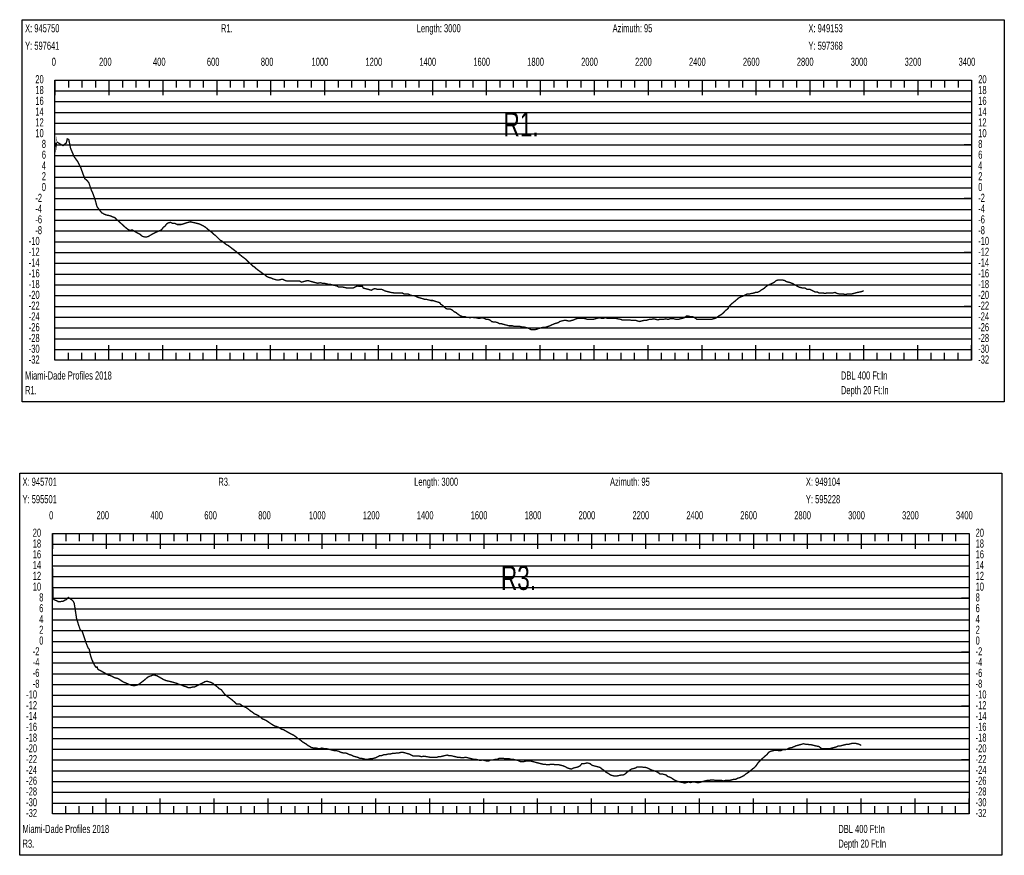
# Model space of a CAD drawing. Header units: inches. Extents: x 471865 to 538526, y 1054316 to 1102451.
# Tile 50 of 114: x 471872 to 475524, y 1099351 to 1102451. Entities that reach past the tile are written whole.
import ezdxf

# ---------------------------------------------------------------- set-up
doc = ezdxf.new("R2010")
doc.units = ezdxf.units.IN
doc.header["$MEASUREMENT"] = 0
for name, color, linetype in [('LABELS', 7, 'Continuous'), ('X_Gr1', 7, 'Continuous'), ('XSECTION', 7, 'Continuous')]:
    doc.layers.add(name, color=color, linetype=linetype)
doc.styles.get("Standard").update_dxf_attribs({"font": 'arial.ttf'})

msp = doc.modelspace()

# ---------------------------------------------------------------- linework, layer by layer
at = {"layer": 'X_Gr1', "color": 6, "linetype": 'Continuous', "lineweight": 18, "true_color": 0xff00ff, "transparency": 33554687, "const_width": 5}
for points in [[(472006.4, 1101995.3), (472006.4, 1101995.3), (472006.7, 1101986.7), (472008.2, 1101998.4), (472022.4, 1101989.9), (472032.2, 1101984), (472044.4, 1101994.4), (472048.2, 1102009.1), (472053.6, 1102007.1), (472060.3, 1101974.2), (472073.8, 1101942.5), (472086.5, 1101925.4), (472097.8, 1101903.1), (472106.9, 1101877.6), (472113.2, 1101861.3), (472120.5, 1101856), (472128.3, 1101846), (472137.1, 1101819.6), (472140.4, 1101813.1), (472144.2, 1101803.7), (472151.4, 1101783.5), (472158.5, 1101757.3), (472166, 1101747.3), (472175.2, 1101735.6), (472184, 1101730.4), (472192.7, 1101726.7), (472201.5, 1101725), (472208.8, 1101723.3), (472214.7, 1101720.3), (472223.5, 1101717.4), (472234.2, 1101707.7), (472238.4, 1101703.8), (472244.7, 1101698.1), (472251.1, 1101692.3), (472257.4, 1101686.5), (472265.1, 1101679.5), (472273, 1101673.5), (472281, 1101669.5), (472288.4, 1101671.5), (472295.2, 1101667.5), (472302.2, 1101663.5), (472309.5, 1101659.5), (472317.7, 1101655.5), (472326.6, 1101647.5), (472334.9, 1101645.5), (472342.9, 1101645.5), (472349.7, 1101647.5), (472356.1, 1101651.5), (472362.9, 1101655.5), (472370.2, 1101659.5), (472378.9, 1101663.5), (472388.2, 1101667.5), (472397.3, 1101671.5), (472404.9, 1101681.5), (472410.7, 1101685.5), (472416.5, 1101693.5), (472423.1, 1101697.5), (472430.8, 1101699.5), (472439.3, 1101695.5), (472447.6, 1101695.5), (472456.2, 1101691.5), (472464.1, 1101691.5), (472471.2, 1101691.5), (472477.6, 1101693.5), (472483.6, 1101695.5), (472489.8, 1101697.5), (472496.5, 1101699.5), (472504.4, 1101701.5), (472513.1, 1101699.5), (472521.6, 1101697.5), (472530, 1101695.5), (472538, 1101693.5), (472546, 1101689.5), (472553.8, 1101685.5), (472560.5, 1101681.5), (472567.3, 1101675.5), (472574.7, 1101669.5), (472582.7, 1101663.5), (472591.2, 1101655.5), (472599.2, 1101649.5), (472607.2, 1101641.5), (472614.9, 1101633.5), (472622.3, 1101629.5), (472629.9, 1101623.5), (472637.4, 1101617.5), (472645.1, 1101613.5), (472652.6, 1101607.5), (472660.5, 1101601.5), (472668.6, 1101595.5), (472676, 1101589.5), (472683.2, 1101583.5), (472690.6, 1101577.5), (472698.3, 1101571.5), (472706.3, 1101565.5), (472713.6, 1101559.5), (472721.1, 1101551.5), (472728.7, 1101545.5), (472736, 1101537.5), (472742.7, 1101533.5), (472749.1, 1101527.5), (472756.8, 1101521.5), (472765.2, 1101515.5), (472773.3, 1101509.5), (472780.3, 1101505.5), (472786.5, 1101499.5), (472793.9, 1101495.5), (472802.5, 1101493.5), (472811.3, 1101489.5), (472819.1, 1101487.5), (472825.9, 1101485.5), (472833.1, 1101485.5), (472840.5, 1101487.5), (472848.5, 1101487.5), (472856.8, 1101483.5), (472864.4, 1101481.5), (472871.4, 1101481.5), (472878.2, 1101481.5), (472885.7, 1101481.5), (472894.2, 1101481.5), (472902.2, 1101481.5), (472910, 1101481.5), (472917, 1101477.5), (472923.9, 1101479.5), (472931.5, 1101481.5), (472939.5, 1101483.5), (472947.5, 1101481.5), (472954.7, 1101479.5), (472961.8, 1101477.5), (472969.7, 1101475.5), (472977.7, 1101473.5), (472986, 1101475.5), (472994.1, 1101473.5), (473001.7, 1101473.5), (473009.2, 1101471.5), (473016.4, 1101469.5), (473023.8, 1101469.5), (473031.4, 1101467.5), (473039.5, 1101465.5), (473047.6, 1101463.5), (473054.4, 1101459.5), (473061.2, 1101459.5), (473068.9, 1101459.5), (473077.9, 1101457.5), (473086.9, 1101455.5), (473094.2, 1101455.5), (473100.9, 1101455.5), (473108, 1101455.5), (473116, 1101459.5), (473124.5, 1101463.5), (473132.4, 1101461.5), (473142.9, 1101461.5), (473146.3, 1101455.5), (473153.6, 1101453.5), (473161.7, 1101451.5), (473169.2, 1101449.5), (473176.1, 1101447.5), (473182.3, 1101451.5), (473189, 1101453.5), (473196.8, 1101451.5), (473204.3, 1101451.5), (473211.5, 1101451.5), (473218.1, 1101449.5), (473224.8, 1101445.5), (473232.4, 1101443.5), (473240.3, 1101441.5), (473248.1, 1101439.5), (473260.7, 1101437.5), (473268.6, 1101437.5), (473277, 1101437.5), (473284.7, 1101437.5), (473290.9, 1101437.5), (473297.3, 1101433.5), (473305, 1101433.5), (473313, 1101433.5), (473321, 1101429.5), (473327.6, 1101427.5), (473333.6, 1101427.5), (473340.1, 1101425.5), (473347.2, 1101421.5), (473354.8, 1101419.5), (473361.9, 1101417.5), (473368.2, 1101415.5), (473374.3, 1101413.5), (473381.2, 1101413.5), (473389.2, 1101411.5), (473396.9, 1101409.5), (473403.6, 1101409.5), (473409.6, 1101407.5), (473416.4, 1101405.5), (473429.4, 1101401.5), (473433.4, 1101395.5), (473440.2, 1101391.5), (473446.2, 1101385.5), (473452.5, 1101379.5), (473460.3, 1101377.5), (473469, 1101377.5), (473476.8, 1101373.5), (473483.3, 1101367.5), (473488.9, 1101365.5), (473496.1, 1101359.5), (473505, 1101353.5), (473514.1, 1101349.5), (473524.3, 1101349.5), (473527.3, 1101347.5), (473534, 1101347.5), (473542, 1101345.5), (473550.2, 1101347.5), (473557.9, 1101345.5), (473564.9, 1101345.5), (473571.6, 1101343.5), (473578.4, 1101343.5), (473586, 1101345.5), (473594.4, 1101343.5), (473602.1, 1101339.5), (473608.7, 1101339.5), (473615, 1101337.5), (473622.1, 1101331.5), (473629.7, 1101329.5), (473636.9, 1101329.5), (473644.2, 1101327.5), (473651.4, 1101323.5), (473658.1, 1101323.5), (473664.6, 1101321.5), (473671.7, 1101319.5), (473679.4, 1101317.5), (473686.5, 1101315.5), (473692.7, 1101315.5), (473699.1, 1101315.5), (473706.3, 1101313.5), (473714, 1101313.5), (473720.8, 1101313.5), (473726.9, 1101313.5), (473733.5, 1101311.5), (473740.8, 1101311.5), (473748.8, 1101309.5), (473755.5, 1101307.5), (473761.2, 1101305.5), (473768, 1101301.5), (473776, 1101301.5), (473784.1, 1101301.5), (473790.7, 1101303.5), (473796.3, 1101305.5), (473803.3, 1101307.5), (473811.4, 1101309.5), (473819.5, 1101309.5), (473826, 1101311.5), (473831.6, 1101313.5), (473838.3, 1101315.5), (473846.4, 1101319.5), (473855.2, 1101323.5), (473863.1, 1101325.5), (473869.3, 1101327.5), (473875, 1101331.5), (473881.8, 1101333.5), (473890.4, 1101335.5), (473899.3, 1101335.5), (473906.9, 1101333.5), (473913.2, 1101333.5), (473919.4, 1101335.5), (473926.9, 1101337.5), (473935.1, 1101341.5), (473942.9, 1101343.5), (473950.3, 1101343.5), (473957.1, 1101343.5), (473964, 1101343.5), (473970.9, 1101341.5), (473978, 1101339.5), (473985.4, 1101339.5), (473995.6, 1101339.5), (473999, 1101339.5), (474006, 1101341.5), (474013.7, 1101343.5), (474021.9, 1101345.5), (474029.8, 1101343.5), (474037.3, 1101343.5), (474043.8, 1101345.5), (474050.7, 1101343.5), (474059.2, 1101343.5), (474067.9, 1101343.5), (474075.8, 1101343.5), (474082.8, 1101343.5), (474089.7, 1101341.5), (474100.9, 1101339.5), (474105, 1101337.5), (474113.1, 1101337.5), (474120.5, 1101337.5), (474127, 1101337.5), (474134.1, 1101337.5), (474141.9, 1101335.5), (474149.7, 1101335.5), (474157, 1101335.5), (474163.9, 1101333.5), (474170.9, 1101331.5), (474178.2, 1101333.5), (474186.3, 1101335.5), (474194.1, 1101335.5), (474201, 1101337.5), (474207.5, 1101339.5), (474214.6, 1101339.5), (474222.9, 1101341.5), (474231.4, 1101339.5), (474238.8, 1101337.5), (474245.2, 1101339.5), (474251.7, 1101339.5), (474259.6, 1101339.5), (474268.2, 1101341.5), (474276.4, 1101339.5), (474283.6, 1101341.5), (474294.2, 1101341.5), (474298.2, 1101341.5), (474306.4, 1101339.5), (474314.6, 1101339.5), (474322.3, 1101341.5), (474329.4, 1101343.5), (474336.8, 1101345.5), (474344.5, 1101351.5), (474352.4, 1101351.5), (474360.3, 1101349.5), (474367.8, 1101349.5), (474375.5, 1101345.5), (474383.4, 1101339.5), (474391.5, 1101339.5), (474399.1, 1101339.5), (474406.3, 1101339.5), (474413.8, 1101339.5), (474421.7, 1101339.5), (474429.9, 1101339.5), (474437.5, 1101339.5), (474444.2, 1101341.5), (474451.2, 1101343.5), (474458.8, 1101347.5), (474466.6, 1101353.5), (474474.3, 1101357.5), (474481.7, 1101363.5), (474488.6, 1101371.5), (474499, 1101379.5), (474502.8, 1101387.5), (474510.3, 1101395.5), (474517.7, 1101401.5), (474525.1, 1101407.5), (474532.1, 1101413.5), (474539.2, 1101419.5), (474546.7, 1101423.5), (474554.2, 1101425.5), (474561.8, 1101429.5), (474569.3, 1101433.5), (474577.4, 1101433.5), (474585.6, 1101435.5), (474596.1, 1101437.5), (474599.7, 1101439.5), (474607.5, 1101439.5), (474615.9, 1101443.5), (474624, 1101449.5), (474631.2, 1101453.5), (474638.2, 1101459.5), (474645.8, 1101465.5), (474654.6, 1101469.5), (474663.5, 1101473.5), (474670.9, 1101477.5), (474677.5, 1101483.5), (474684.7, 1101485.5), (474697.4, 1101485.5), (474701.5, 1101485.5), (474708.7, 1101483.5), (474715.6, 1101479.5), (474722.8, 1101477.5), (474731.2, 1101475.5), (474739.7, 1101471.5), (474747.3, 1101467.5), (474754.2, 1101463.5), (474761.1, 1101459.5), (474768.7, 1101457.5), (474776.6, 1101455.5), (474784.2, 1101455.5), (474791.6, 1101451.5), (474801.6, 1101451.5), (474805.1, 1101449.5), (474812.9, 1101445.5), (474821.3, 1101441.5), (474829.4, 1101441.5), (474836.4, 1101437.5), (474843.2, 1101437.5), (474850.7, 1101437.5), (474858.6, 1101435.5), (474866.4, 1101437.5), (474873.4, 1101437.5), (474880.3, 1101437.5), (474887.9, 1101437.5), (474895.9, 1101439.5), (474904.2, 1101435.5), (474911.9, 1101433.5), (474919.1, 1101433.5), (474926.3, 1101433.5), (474933.7, 1101431.5), (474941.6, 1101433.5), (474949.3, 1101433.5), (474956.8, 1101433.5), (474964.3, 1101435.5), (474971.7, 1101437.5), (474979, 1101439.5), (474989.7, 1101441.5), (474997.7, 1101443.5), (475001.6, 1101445.5), (475002.4, 1101445.5)], [(471992.8, 1100443.4), (471992.8, 1100443.4), (471995.1, 1100303), (472000.5, 1100298.7), (472007.4, 1100295.9), (472015.6, 1100291.6), (472024.6, 1100292.6), (472032.5, 1100293.7), (472039.2, 1100297.5), (472044.1, 1100299.6), (472047.8, 1100302.6), (472052.1, 1100307.4), (472057.6, 1100303.8), (472064.5, 1100299.1), (472070.2, 1100293.6), (472073.6, 1100286.5), (472077.9, 1100260.5), (472082.6, 1100228.9), (472089.9, 1100205.9), (472095.9, 1100188.3), (472103.8, 1100181.4), (472111, 1100159), (472118.6, 1100136.9), (472125.1, 1100120.6), (472129.7, 1100115.1), (472132.9, 1100097.3), (472135.9, 1100087.3), (472139, 1100077.2), (472143.8, 1100067.5), (472147.3, 1100059.7), (472151.5, 1100052.7), (472154.8, 1100048.2), (472158.7, 1100049.6), (472161.4, 1100041.3), (472166.4, 1100038.1), (472171.3, 1100036), (472176.5, 1100033.1), (472181.7, 1100030.2), (472186.9, 1100027.3), (472192.1, 1100024.3), (472197.7, 1100020.8), (472199.3, 1100020.8), (472202, 1100018.8), (472205.4, 1100018.8), (472209.8, 1100016.8), (472215.3, 1100014.8), (472221.1, 1100010.8), (472228, 1100008.8), (472236.4, 1100006.8), (472245.5, 1100000.8), (472254.1, 1099994.8), (472259.6, 1099992.5), (472265.9, 1099989.9), (472272.2, 1099987.2), (472282.6, 1099982.8), (472291.2, 1099980.8), (472300.2, 1099980.8), (472308.2, 1099982.8), (472315.8, 1099986.8), (472323.4, 1099992.8), (472331.1, 1099998.8), (472338.4, 1100004.8), (472345.1, 1100010.8), (472352, 1100014.8), (472359.4, 1100016.8), (472366.8, 1100020.8), (472374.1, 1100018.8), (472381.1, 1100016.8), (472405.7, 1100002.8), (472415.6, 1099998.8), (472425.2, 1099996.8), (472433.7, 1099994.8), (472440.9, 1099992.8), (472447.8, 1099990.8), (472455.3, 1099988.8), (472463.3, 1099984.8), (472471.7, 1099982.8), (472480, 1099978.8), (472488, 1099976.8), (472496.2, 1099972.8), (472503.9, 1099972.8), (472511.5, 1099974.8), (472519.2, 1099974.8), (472527, 1099978.8), (472535.3, 1099982.8), (472543.4, 1099986.8), (472551, 1099990.8), (472558.1, 1099994.8), (472565.2, 1099996.8), (472572.7, 1099994.8), (472580.4, 1099992.8), (472587.9, 1099988.8), (472595.4, 1099982.8), (472603.3, 1099976.8), (472611.7, 1099968.8), (472619.8, 1099964.8), (472627.1, 1099954.8), (472633.6, 1099946.8), (472657.5, 1099928.8), (472667, 1099920.8), (472675.4, 1099912.8), (472681.9, 1099912.8), (472688, 1099912.8), (472695.3, 1099906.8), (472703.6, 1099902.8), (472712.1, 1099898.8), (472720.2, 1099892.8), (472727.3, 1099886.8), (472733.7, 1099882.8), (472740.9, 1099876.8), (472749.2, 1099872.8), (472757.4, 1099868.8), (472765.3, 1099862.8), (472772.1, 1099856.8), (472778.8, 1099854.8), (472786.4, 1099850.8), (472795.1, 1099844.8), (472803.7, 1099838.8), (472816.9, 1099830.8), (472824.3, 1099828.8), (472833.5, 1099824.8), (472842.8, 1099818.8), (472850.5, 1099816.8), (472857.3, 1099812.8), (472864.2, 1099808.8), (472871.4, 1099804.8), (472879.3, 1099800.8), (472887.5, 1099796.8), (472895.6, 1099790.8), (472902.7, 1099784.8), (472909.5, 1099780.8), (472917, 1099774.8), (472925, 1099768.8), (472932.8, 1099764.8), (472940, 1099758.8), (472947, 1099754.8), (472954.3, 1099750.8), (472962.3, 1099748.8), (472970.6, 1099748.8), (472978.7, 1099746.8), (472985.7, 1099746.8), (472992.5, 1099748.8), (473000.3, 1099746.8), (473008.9, 1099746.8), (473017, 1099744.8), (473024.6, 1099742.8), (473032.3, 1099740.8), (473039.7, 1099738.8), (473047.2, 1099738.8), (473055.3, 1099736.8), (473063.6, 1099732.8), (473071.5, 1099730.8), (473078.9, 1099730.8), (473086.3, 1099728.8), (473094.1, 1099724.8), (473101.7, 1099722.8), (473109, 1099718.8), (473116.4, 1099716.8), (473124.5, 1099714.8), (473132.5, 1099710.8), (473139.8, 1099710.8), (473146.9, 1099708.8), (473154.7, 1099706.8), (473162.8, 1099706.8), (473170.3, 1099708.8), (473177.1, 1099708.8), (473184.4, 1099710.8), (473192.1, 1099712.8), (473199.7, 1099716.8), (473207.1, 1099720.8), (473214.6, 1099720.8), (473222.9, 1099724.8), (473231.4, 1099724.8), (473239.2, 1099726.8), (473246.3, 1099726.8), (473253.7, 1099728.8), (473261.9, 1099728.8), (473270, 1099730.8), (473277.9, 1099730.8), (473285.7, 1099732.8), (473293.4, 1099732.8), (473308.3, 1099728.8), (473316.2, 1099726.8), (473324.4, 1099722.8), (473332.4, 1099718.8), (473339.5, 1099718.8), (473346.5, 1099718.8), (473354, 1099718.8), (473362.1, 1099716.8), (473370.6, 1099718.8), (473392.9, 1099714.8), (473401.9, 1099714.8), (473411.1, 1099714.8), (473419, 1099714.8), (473425.2, 1099716.8), (473432.1, 1099716.8), (473440, 1099718.8), (473448.8, 1099720.8), (473457, 1099722.8), (473463.6, 1099720.8), (473470.5, 1099720.8), (473478.4, 1099718.8), (473487, 1099716.8), (473495.2, 1099714.8), (473502.8, 1099714.8), (473510.2, 1099712.8), (473517.3, 1099712.8), (473524.9, 1099714.8), (473533.4, 1099712.8), (473541.4, 1099710.8), (473549.3, 1099708.8), (473556.7, 1099706.8), (473564.2, 1099706.8), (473572.4, 1099704.8), (473580.7, 1099702.8), (473588.9, 1099704.8), (473596.3, 1099702.8), (473603.5, 1099700.8), (473611.1, 1099700.8), (473618.9, 1099704.8), (473627, 1099704.8), (473635, 1099706.8), (473642.8, 1099706.8), (473650.6, 1099710.8), (473657.7, 1099710.8), (473665.2, 1099710.8), (473673.1, 1099708.8), (473680.9, 1099708.8), (473688.2, 1099708.8), (473695.2, 1099706.8), (473703, 1099706.8), (473711.2, 1099704.8), (473719.8, 1099702.8), (473728, 1099698.8), (473735.4, 1099698.8), (473742.6, 1099698.8), (473750.3, 1099700.8), (473758.4, 1099700.8), (473766.7, 1099700.8), (473774.2, 1099698.8), (473781.8, 1099696.8), (473789.1, 1099694.8), (473796.6, 1099692.8), (473804.7, 1099690.8), (473812.6, 1099688.8), (473820.2, 1099688.8), (473827, 1099686.8), (473833.9, 1099686.8), (473841.7, 1099688.8), (473850.1, 1099688.8), (473858.2, 1099686.8), (473864.9, 1099686.8), (473871.4, 1099686.8), (473879.4, 1099684.8), (473888, 1099682.8), (473896.4, 1099678.8), (473903.7, 1099674.8), (473910.3, 1099672.8), (473917.8, 1099670.8), (473926, 1099674.8), (473934.5, 1099676.8), (473942.5, 1099678.8), (473949.8, 1099682.8), (473956.7, 1099690.8), (473964.3, 1099690.8), (473972.8, 1099692.8), (473980.5, 1099692.8), (473987.5, 1099690.8), (473994.5, 1099684.8), (474002, 1099682.8), (474010, 1099680.8), (474017.6, 1099678.8), (474024.5, 1099676.8), (474031.4, 1099670.8), (474038.3, 1099666.8), (474046.2, 1099658.8), (474054.8, 1099654.8), (474063.1, 1099648.8), (474070.5, 1099646.8), (474077.4, 1099644.8), (474085.2, 1099644.8), (474093.8, 1099646.8), (474102.3, 1099648.8), (474110.4, 1099648.8), (474117.1, 1099652.8), (474123.9, 1099658.8), (474131.6, 1099664.8), (474140.2, 1099670.8), (474148.5, 1099672.8), (474155.5, 1099674.8), (474162.4, 1099678.8), (474170.3, 1099678.8), (474178.9, 1099678.8), (474186.6, 1099676.8), (474193.4, 1099676.8), (474200.7, 1099674.8), (474208.6, 1099670.8), (474216.6, 1099666.8), (474224.2, 1099664.8), (474234.6, 1099660.8), (474238.5, 1099658.8), (474246.3, 1099652.8), (474254.1, 1099652.8), (474262.1, 1099650.8), (474269.2, 1099648.8), (474276, 1099642.8), (474282.7, 1099640.8), (474290.7, 1099636.8), (474299.1, 1099630.8), (474306.6, 1099626.8), (474313.5, 1099624.8), (474320.7, 1099622.8), (474332.8, 1099620.8), (474337.2, 1099618.8), (474344.8, 1099620.8), (474352.1, 1099622.8), (474359.5, 1099620.8), (474367.3, 1099622.8), (474375.6, 1099622.8), (474383.2, 1099620.8), (474391, 1099620.8), (474398.5, 1099622.8), (474406.1, 1099624.8), (474413.6, 1099626.8), (474420.9, 1099628.8), (474428.8, 1099628.8), (474436.7, 1099630.8), (474444.3, 1099630.8), (474451.3, 1099628.8), (474458.1, 1099628.8), (474466, 1099628.8), (474474.6, 1099628.8), (474482.5, 1099626.8), (474489.7, 1099628.8), (474496.7, 1099628.8), (474504.8, 1099628.8), (474513, 1099630.8), (474520.7, 1099632.8), (474527.5, 1099632.8), (474534.2, 1099636.8), (474542.1, 1099638.8), (474550.6, 1099642.8), (474558.2, 1099646.8), (474565.1, 1099652.8), (474571.8, 1099656.8), (474580, 1099662.8), (474589.1, 1099670.8), (474597.4, 1099676.8), (474604.3, 1099684.8), (474610.7, 1099694.8), (474618.4, 1099702.8), (474627.2, 1099710.8), (474636, 1099718.8), (474643.3, 1099724.8), (474649.5, 1099732.8), (474656.7, 1099736.8), (474664.8, 1099738.8), (474673, 1099740.8), (474680.7, 1099740.8), (474687.4, 1099738.8), (474694.2, 1099738.8), (474702.2, 1099742.8), (474710.9, 1099742.8), (474719, 1099744.8), (474725.5, 1099748.8), (474736.6, 1099750.8), (474741, 1099752.8), (474749.8, 1099756.8), (474757.4, 1099758.8), (474764.2, 1099760.8), (474771.5, 1099762.8), (474779.3, 1099764.8), (474787.2, 1099762.8), (474794.8, 1099762.8), (474801.5, 1099760.8), (474808.5, 1099760.8), (474816.3, 1099758.8), (474824.5, 1099756.8), (474835.3, 1099754.8), (474838.5, 1099752.8), (474846.1, 1099746.8), (474854.4, 1099746.8), (474862.6, 1099746.8), (474870.1, 1099746.8), (474876.9, 1099746.8), (474884.6, 1099748.8), (474892.6, 1099750.8), (474900.4, 1099752.8), (474908, 1099756.8), (474915.5, 1099756.8), (474923.3, 1099758.8), (474931.2, 1099760.8), (474938.8, 1099762.8), (474946.4, 1099762.8), (474953.6, 1099764.8), (474961.5, 1099766.8), (474969.9, 1099766.8), (474978.3, 1099764.8), (474985.7, 1099762.8), (474992.2, 1099758.8), (474992.8, 1099758.7)]]:
    msp.add_lwpolyline(points, dxfattribs=at)
at = {"layer": 'XSECTION', "color": 18, "linetype": 'Continuous', "true_color": 0x000000}
for points in [[(471881.2, 1102451.5), (475523.6, 1102451.5), (475523.6, 1101033.5), (471881.2, 1101033.5), (471881.2, 1102451.5)], [(472002.4, 1102227.5), (475402.4, 1102227.5), (475402.4, 1101187.5), (472002.4, 1101187.5), (472002.4, 1102227.5)], [(472002.4, 1102227.5), (472002.4, 1102171.1)], [(472002.4, 1102227.5), (472002.4, 1102171.1)], [(472002.4, 1102227.5), (472002.4, 1102199.5)], [(472002.4, 1102227.5), (472002.4, 1102199.5)], [(472052.4, 1102227.5), (472052.4, 1102199.5)], [(472102.4, 1102227.5), (472102.4, 1102199.5)], [(472152.4, 1102227.5), (472152.4, 1102199.5)], [(472202.4, 1102227.5), (472202.4, 1102171.1)], [(472202.4, 1102227.5), (472202.4, 1102199.5)], [(472252.4, 1102227.5), (472252.4, 1102199.5)], [(472302.4, 1102227.5), (472302.4, 1102199.5)], [(472352.4, 1102227.5), (472352.4, 1102199.5)], [(472402.4, 1102227.5), (472402.4, 1102171.1)], [(472402.4, 1102227.5), (472402.4, 1102199.5)], [(472452.4, 1102227.5), (472452.4, 1102199.5)], [(472502.4, 1102227.5), (472502.4, 1102199.5)], [(472552.4, 1102227.5), (472552.4, 1102199.5)], [(472602.4, 1102227.5), (472602.4, 1102171.1)], [(472602.4, 1102227.5), (472602.4, 1102199.5)], [(472652.4, 1102227.5), (472652.4, 1102199.5)], [(472702.4, 1102227.5), (472702.4, 1102199.5)], [(472752.4, 1102227.5), (472752.4, 1102199.5)], [(472802.4, 1102227.5), (472802.4, 1102171.1)], [(472802.4, 1102227.5), (472802.4, 1102199.5)], [(472852.4, 1102227.5), (472852.4, 1102199.5)], [(472902.4, 1102227.5), (472902.4, 1102199.5)], [(472952.4, 1102227.5), (472952.4, 1102199.5)], [(473002.4, 1102227.5), (473002.4, 1102171.1)], [(473002.4, 1102227.5), (473002.4, 1102199.5)], [(473052.4, 1102227.5), (473052.4, 1102199.5)], [(473102.4, 1102227.5), (473102.4, 1102199.5)], [(473152.4, 1102227.5), (473152.4, 1102199.5)], [(473202.4, 1102227.5), (473202.4, 1102171.1)], [(473202.4, 1102227.5), (473202.4, 1102199.5)], [(473252.4, 1102227.5), (473252.4, 1102199.5)], [(473302.4, 1102227.5), (473302.4, 1102199.5)], [(473352.4, 1102227.5), (473352.4, 1102199.5)], [(473402.4, 1102227.5), (473402.4, 1102171.1)], [(473402.4, 1102227.5), (473402.4, 1102199.5)], [(473452.4, 1102227.5), (473452.4, 1102199.5)], [(473502.4, 1102227.5), (473502.4, 1102199.5)], [(473552.4, 1102227.5), (473552.4, 1102199.5)], [(473602.4, 1102227.5), (473602.4, 1102171.1)], [(473602.4, 1102227.5), (473602.4, 1102199.5)], [(473652.4, 1102227.5), (473652.4, 1102199.5)], [(473702.4, 1102227.5), (473702.4, 1102199.5)], [(473752.4, 1102227.5), (473752.4, 1102199.5)], [(473802.4, 1102227.5), (473802.4, 1102171.1)], [(473802.4, 1102227.5), (473802.4, 1102199.5)], [(473852.4, 1102227.5), (473852.4, 1102199.5)], [(473902.4, 1102227.5), (473902.4, 1102199.5)], [(473952.4, 1102227.5), (473952.4, 1102199.5)], [(474002.4, 1102227.5), (474002.4, 1102171.1)], [(474002.4, 1102227.5), (474002.4, 1102199.5)], [(474052.4, 1102227.5), (474052.4, 1102199.5)], [(474102.4, 1102227.5), (474102.4, 1102199.5)], [(474152.4, 1102227.5), (474152.4, 1102199.5)], [(474202.4, 1102227.5), (474202.4, 1102171.1)], [(474202.4, 1102227.5), (474202.4, 1102199.5)], [(474252.4, 1102227.5), (474252.4, 1102199.5)], [(474302.4, 1102227.5), (474302.4, 1102199.5)], [(474352.4, 1102227.5), (474352.4, 1102199.5)], [(474402.4, 1102227.5), (474402.4, 1102171.1)], [(474402.4, 1102227.5), (474402.4, 1102199.5)], [(474452.4, 1102227.5), (474452.4, 1102199.5)], [(474502.4, 1102227.5), (474502.4, 1102199.5)], [(474552.4, 1102227.5), (474552.4, 1102199.5)], [(474602.4, 1102227.5), (474602.4, 1102171.1)], [(474602.4, 1102227.5), (474602.4, 1102199.5)], [(474652.4, 1102227.5), (474652.4, 1102199.5)], [(474702.4, 1102227.5), (474702.4, 1102199.5)], [(474752.4, 1102227.5), (474752.4, 1102199.5)], [(474802.4, 1102227.5), (474802.4, 1102171.1)], [(474802.4, 1102227.5), (474802.4, 1102199.5)], [(474852.4, 1102227.5), (474852.4, 1102199.5)], [(474902.4, 1102227.5), (474902.4, 1102199.5)], [(474952.4, 1102227.5), (474952.4, 1102199.5)], [(475002.4, 1102227.5), (475002.4, 1102171.1)], [(475002.4, 1102227.5), (475002.4, 1102199.5)], [(475052.4, 1102227.5), (475052.4, 1102199.5)], [(475102.4, 1102227.5), (475102.4, 1102199.5)], [(475152.4, 1102227.5), (475152.4, 1102199.5)], [(475202.4, 1102227.5), (475202.4, 1102171.1)], [(475202.4, 1102227.5), (475202.4, 1102199.5)], [(475252.4, 1102227.5), (475252.4, 1102199.5)], [(475302.4, 1102227.5), (475302.4, 1102199.5)], [(475352.4, 1102227.5), (475352.4, 1102199.5)], [(475402.4, 1102227.5), (475402.4, 1102171.1)], [(475402.4, 1102227.5), (475402.4, 1102199.5)], [(472002.4, 1101987.5), (472030.4, 1101987.5)], [(475402.4, 1101987.5), (475374.4, 1101987.5)], [(472002.4, 1101787.5), (472030.4, 1101787.5)], [(475402.4, 1101787.5), (475374.4, 1101787.5)], [(472002.4, 1101587.5), (472030.4, 1101587.5)], [(475402.4, 1101587.5), (475374.4, 1101587.5)], [(472002.4, 1101387.5), (472030.4, 1101387.5)], [(475402.4, 1101387.5), (475374.4, 1101387.5)], [(472002.4, 1101187.5), (472002.4, 1101243.9)], [(472002.4, 1101187.5), (472002.4, 1101243.9)], [(472202.4, 1101187.5), (472202.4, 1101243.9)], [(472402.4, 1101187.5), (472402.4, 1101243.9)], [(472602.4, 1101187.5), (472602.4, 1101243.9)], [(472802.4, 1101187.5), (472802.4, 1101243.9)], [(473002.4, 1101187.5), (473002.4, 1101243.9)], [(473202.4, 1101187.5), (473202.4, 1101243.9)], [(473402.4, 1101187.5), (473402.4, 1101243.9)], [(473602.4, 1101187.5), (473602.4, 1101243.9)], [(473802.4, 1101187.5), (473802.4, 1101243.9)], [(474002.4, 1101187.5), (474002.4, 1101243.9)], [(474202.4, 1101187.5), (474202.4, 1101243.9)], [(474402.4, 1101187.5), (474402.4, 1101243.9)], [(474602.4, 1101187.5), (474602.4, 1101243.9)], [(474802.4, 1101187.5), (474802.4, 1101243.9)], [(475002.4, 1101187.5), (475002.4, 1101243.9)], [(475202.4, 1101187.5), (475202.4, 1101243.9)], [(475402.4, 1101187.5), (475402.4, 1101243.9)], [(472002.4, 1101187.5), (472002.4, 1101215.5)], [(472002.4, 1101187.5), (472002.4, 1101215.5)], [(472052.4, 1101187.5), (472052.4, 1101215.5)], [(472102.4, 1101187.5), (472102.4, 1101215.5)], [(472152.4, 1101187.5), (472152.4, 1101215.5)], [(472202.4, 1101187.5), (472202.4, 1101215.5)], [(472252.4, 1101187.5), (472252.4, 1101215.5)], [(472302.4, 1101187.5), (472302.4, 1101215.5)], [(472352.4, 1101187.5), (472352.4, 1101215.5)], [(472402.4, 1101187.5), (472402.4, 1101215.5)], [(472452.4, 1101187.5), (472452.4, 1101215.5)], [(472502.4, 1101187.5), (472502.4, 1101215.5)], [(472552.4, 1101187.5), (472552.4, 1101215.5)], [(472602.4, 1101187.5), (472602.4, 1101215.5)], [(472652.4, 1101187.5), (472652.4, 1101215.5)], [(472702.4, 1101187.5), (472702.4, 1101215.5)], [(472752.4, 1101187.5), (472752.4, 1101215.5)], [(472802.4, 1101187.5), (472802.4, 1101215.5)], [(472852.4, 1101187.5), (472852.4, 1101215.5)], [(472902.4, 1101187.5), (472902.4, 1101215.5)], [(472952.4, 1101187.5), (472952.4, 1101215.5)], [(473002.4, 1101187.5), (473002.4, 1101215.5)], [(473052.4, 1101187.5), (473052.4, 1101215.5)], [(473102.4, 1101187.5), (473102.4, 1101215.5)], [(473152.4, 1101187.5), (473152.4, 1101215.5)], [(473202.4, 1101187.5), (473202.4, 1101215.5)], [(473252.4, 1101187.5), (473252.4, 1101215.5)], [(473302.4, 1101187.5), (473302.4, 1101215.5)], [(473352.4, 1101187.5), (473352.4, 1101215.5)], [(473402.4, 1101187.5), (473402.4, 1101215.5)], [(473452.4, 1101187.5), (473452.4, 1101215.5)], [(473502.4, 1101187.5), (473502.4, 1101215.5)], [(473552.4, 1101187.5), (473552.4, 1101215.5)], [(473602.4, 1101187.5), (473602.4, 1101215.5)], [(473652.4, 1101187.5), (473652.4, 1101215.5)], [(473702.4, 1101187.5), (473702.4, 1101215.5)], [(473752.4, 1101187.5), (473752.4, 1101215.5)], [(473802.4, 1101187.5), (473802.4, 1101215.5)], [(473852.4, 1101187.5), (473852.4, 1101215.5)], [(473902.4, 1101187.5), (473902.4, 1101215.5)], [(473952.4, 1101187.5), (473952.4, 1101215.5)], [(474002.4, 1101187.5), (474002.4, 1101215.5)], [(474052.4, 1101187.5), (474052.4, 1101215.5)], [(474102.4, 1101187.5), (474102.4, 1101215.5)], [(474152.4, 1101187.5), (474152.4, 1101215.5)], [(474202.4, 1101187.5), (474202.4, 1101215.5)], [(474252.4, 1101187.5), (474252.4, 1101215.5)], [(474302.4, 1101187.5), (474302.4, 1101215.5)], [(474352.4, 1101187.5), (474352.4, 1101215.5)], [(474402.4, 1101187.5), (474402.4, 1101215.5)], [(474452.4, 1101187.5), (474452.4, 1101215.5)], [(474502.4, 1101187.5), (474502.4, 1101215.5)], [(474552.4, 1101187.5), (474552.4, 1101215.5)], [(474602.4, 1101187.5), (474602.4, 1101215.5)], [(474652.4, 1101187.5), (474652.4, 1101215.5)], [(474702.4, 1101187.5), (474702.4, 1101215.5)], [(474752.4, 1101187.5), (474752.4, 1101215.5)], [(474802.4, 1101187.5), (474802.4, 1101215.5)], [(474852.4, 1101187.5), (474852.4, 1101215.5)], [(474902.4, 1101187.5), (474902.4, 1101215.5)], [(474952.4, 1101187.5), (474952.4, 1101215.5)], [(475002.4, 1101187.5), (475002.4, 1101215.5)], [(475052.4, 1101187.5), (475052.4, 1101215.5)], [(475102.4, 1101187.5), (475102.4, 1101215.5)], [(475152.4, 1101187.5), (475152.4, 1101215.5)], [(475202.4, 1101187.5), (475202.4, 1101215.5)], [(475252.4, 1101187.5), (475252.4, 1101215.5)], [(475302.4, 1101187.5), (475302.4, 1101215.5)], [(475352.4, 1101187.5), (475352.4, 1101215.5)], [(475402.4, 1101187.5), (475402.4, 1101215.5)], [(471871.6, 1100768.8), (475514, 1100768.8), (475514, 1099350.8), (471871.6, 1099350.8), (471871.6, 1100768.8)], [(471992.8, 1100544.8), (475392.8, 1100544.8), (475392.8, 1099504.8), (471992.8, 1099504.8), (471992.8, 1100544.8)], [(471992.8, 1100544.8), (471992.8, 1100488.4)], [(471992.8, 1100544.8), (471992.8, 1100488.4)], [(471992.8, 1100544.8), (471992.8, 1100516.8)], [(471992.8, 1100544.8), (471992.8, 1100516.8)], [(472042.8, 1100544.8), (472042.8, 1100516.8)], [(472092.8, 1100544.8), (472092.8, 1100516.8)], [(472142.8, 1100544.8), (472142.8, 1100516.8)], [(472192.8, 1100544.8), (472192.8, 1100488.4)], [(472192.8, 1100544.8), (472192.8, 1100516.8)], [(472242.8, 1100544.8), (472242.8, 1100516.8)], [(472292.8, 1100544.8), (472292.8, 1100516.8)], [(472342.8, 1100544.8), (472342.8, 1100516.8)], [(472392.8, 1100544.8), (472392.8, 1100488.4)], [(472392.8, 1100544.8), (472392.8, 1100516.8)], [(472442.8, 1100544.8), (472442.8, 1100516.8)], [(472492.8, 1100544.8), (472492.8, 1100516.8)], [(472542.8, 1100544.8), (472542.8, 1100516.8)], [(472592.8, 1100544.8), (472592.8, 1100488.4)], [(472592.8, 1100544.8), (472592.8, 1100516.8)], [(472642.8, 1100544.8), (472642.8, 1100516.8)], [(472692.8, 1100544.8), (472692.8, 1100516.8)], [(472742.8, 1100544.8), (472742.8, 1100516.8)], [(472792.8, 1100544.8), (472792.8, 1100488.4)], [(472792.8, 1100544.8), (472792.8, 1100516.8)], [(472842.8, 1100544.8), (472842.8, 1100516.8)], [(472892.8, 1100544.8), (472892.8, 1100516.8)], [(472942.8, 1100544.8), (472942.8, 1100516.8)], [(472992.8, 1100544.8), (472992.8, 1100488.4)], [(472992.8, 1100544.8), (472992.8, 1100516.8)], [(473042.8, 1100544.8), (473042.8, 1100516.8)], [(473092.8, 1100544.8), (473092.8, 1100516.8)], [(473142.8, 1100544.8), (473142.8, 1100516.8)], [(473192.8, 1100544.8), (473192.8, 1100488.4)], [(473192.8, 1100544.8), (473192.8, 1100516.8)], [(473242.8, 1100544.8), (473242.8, 1100516.8)], [(473292.8, 1100544.8), (473292.8, 1100516.8)], [(473342.8, 1100544.8), (473342.8, 1100516.8)], [(473392.8, 1100544.8), (473392.8, 1100488.4)], [(473392.8, 1100544.8), (473392.8, 1100516.8)], [(473442.8, 1100544.8), (473442.8, 1100516.8)], [(473492.8, 1100544.8), (473492.8, 1100516.8)], [(473542.8, 1100544.8), (473542.8, 1100516.8)], [(473592.8, 1100544.8), (473592.8, 1100488.4)], [(473592.8, 1100544.8), (473592.8, 1100516.8)], [(473642.8, 1100544.8), (473642.8, 1100516.8)], [(473692.8, 1100544.8), (473692.8, 1100516.8)], [(473742.8, 1100544.8), (473742.8, 1100516.8)], [(473792.8, 1100544.8), (473792.8, 1100488.4)], [(473792.8, 1100544.8), (473792.8, 1100516.8)], [(473842.8, 1100544.8), (473842.8, 1100516.8)], [(473892.8, 1100544.8), (473892.8, 1100516.8)], [(473942.8, 1100544.8), (473942.8, 1100516.8)], [(473992.8, 1100544.8), (473992.8, 1100488.4)], [(473992.8, 1100544.8), (473992.8, 1100516.8)], [(474042.8, 1100544.8), (474042.8, 1100516.8)], [(474092.8, 1100544.8), (474092.8, 1100516.8)], [(474142.8, 1100544.8), (474142.8, 1100516.8)], [(474192.8, 1100544.8), (474192.8, 1100488.4)], [(474192.8, 1100544.8), (474192.8, 1100516.8)], [(474242.8, 1100544.8), (474242.8, 1100516.8)], [(474292.8, 1100544.8), (474292.8, 1100516.8)], [(474342.8, 1100544.8), (474342.8, 1100516.8)], [(474392.8, 1100544.8), (474392.8, 1100488.4)], [(474392.8, 1100544.8), (474392.8, 1100516.8)], [(474442.8, 1100544.8), (474442.8, 1100516.8)], [(474492.8, 1100544.8), (474492.8, 1100516.8)], [(474542.8, 1100544.8), (474542.8, 1100516.8)], [(474592.8, 1100544.8), (474592.8, 1100488.4)], [(474592.8, 1100544.8), (474592.8, 1100516.8)], [(474642.8, 1100544.8), (474642.8, 1100516.8)], [(474692.8, 1100544.8), (474692.8, 1100516.8)], [(474742.8, 1100544.8), (474742.8, 1100516.8)], [(474792.8, 1100544.8), (474792.8, 1100488.4)], [(474792.8, 1100544.8), (474792.8, 1100516.8)], [(474842.8, 1100544.8), (474842.8, 1100516.8)], [(474892.8, 1100544.8), (474892.8, 1100516.8)], [(474942.8, 1100544.8), (474942.8, 1100516.8)], [(474992.8, 1100544.8), (474992.8, 1100488.4)], [(474992.8, 1100544.8), (474992.8, 1100516.8)], [(475042.8, 1100544.8), (475042.8, 1100516.8)], [(475092.8, 1100544.8), (475092.8, 1100516.8)], [(475142.8, 1100544.8), (475142.8, 1100516.8)], [(475192.8, 1100544.8), (475192.8, 1100488.4)], [(475192.8, 1100544.8), (475192.8, 1100516.8)], [(475242.8, 1100544.8), (475242.8, 1100516.8)], [(475292.8, 1100544.8), (475292.8, 1100516.8)], [(475342.8, 1100544.8), (475342.8, 1100516.8)], [(475392.8, 1100544.8), (475392.8, 1100488.4)], [(475392.8, 1100544.8), (475392.8, 1100516.8)], [(471992.8, 1100304.8), (472020.8, 1100304.8)], [(475392.8, 1100304.8), (475364.8, 1100304.8)], [(471992.8, 1100104.8), (472020.8, 1100104.8)], [(475392.8, 1100104.8), (475364.8, 1100104.8)], [(471992.8, 1099904.8), (472020.8, 1099904.8)], [(475392.8, 1099904.8), (475364.8, 1099904.8)], [(471992.8, 1099704.8), (472020.8, 1099704.8)], [(475392.8, 1099704.8), (475364.8, 1099704.8)], [(471992.8, 1099504.8), (471992.8, 1099561.2)], [(471992.8, 1099504.8), (471992.8, 1099561.2)], [(472192.8, 1099504.8), (472192.8, 1099561.2)], [(472392.8, 1099504.8), (472392.8, 1099561.2)], [(472592.8, 1099504.8), (472592.8, 1099561.2)], [(472792.8, 1099504.8), (472792.8, 1099561.2)], [(472992.8, 1099504.8), (472992.8, 1099561.2)], [(473192.8, 1099504.8), (473192.8, 1099561.2)], [(473392.8, 1099504.8), (473392.8, 1099561.2)], [(473592.8, 1099504.8), (473592.8, 1099561.2)], [(473792.8, 1099504.8), (473792.8, 1099561.2)], [(473992.8, 1099504.8), (473992.8, 1099561.2)], [(474192.8, 1099504.8), (474192.8, 1099561.2)], [(474392.8, 1099504.8), (474392.8, 1099561.2)], [(474592.8, 1099504.8), (474592.8, 1099561.2)], [(474792.8, 1099504.8), (474792.8, 1099561.2)], [(474992.8, 1099504.8), (474992.8, 1099561.2)], [(475192.8, 1099504.8), (475192.8, 1099561.2)], [(475392.8, 1099504.8), (475392.8, 1099561.2)], [(471992.8, 1099504.8), (471992.8, 1099532.8)], [(471992.8, 1099504.8), (471992.8, 1099532.8)], [(472042.8, 1099504.8), (472042.8, 1099532.8)], [(472092.8, 1099504.8), (472092.8, 1099532.8)], [(472142.8, 1099504.8), (472142.8, 1099532.8)], [(472192.8, 1099504.8), (472192.8, 1099532.8)], [(472242.8, 1099504.8), (472242.8, 1099532.8)], [(472292.8, 1099504.8), (472292.8, 1099532.8)], [(472342.8, 1099504.8), (472342.8, 1099532.8)], [(472392.8, 1099504.8), (472392.8, 1099532.8)], [(472442.8, 1099504.8), (472442.8, 1099532.8)], [(472492.8, 1099504.8), (472492.8, 1099532.8)], [(472542.8, 1099504.8), (472542.8, 1099532.8)], [(472592.8, 1099504.8), (472592.8, 1099532.8)], [(472642.8, 1099504.8), (472642.8, 1099532.8)], [(472692.8, 1099504.8), (472692.8, 1099532.8)], [(472742.8, 1099504.8), (472742.8, 1099532.8)], [(472792.8, 1099504.8), (472792.8, 1099532.8)], [(472842.8, 1099504.8), (472842.8, 1099532.8)], [(472892.8, 1099504.8), (472892.8, 1099532.8)], [(472942.8, 1099504.8), (472942.8, 1099532.8)], [(472992.8, 1099504.8), (472992.8, 1099532.8)], [(473042.8, 1099504.8), (473042.8, 1099532.8)], [(473092.8, 1099504.8), (473092.8, 1099532.8)], [(473142.8, 1099504.8), (473142.8, 1099532.8)], [(473192.8, 1099504.8), (473192.8, 1099532.8)], [(473242.8, 1099504.8), (473242.8, 1099532.8)], [(473292.8, 1099504.8), (473292.8, 1099532.8)], [(473342.8, 1099504.8), (473342.8, 1099532.8)], [(473392.8, 1099504.8), (473392.8, 1099532.8)], [(473442.8, 1099504.8), (473442.8, 1099532.8)], [(473492.8, 1099504.8), (473492.8, 1099532.8)], [(473542.8, 1099504.8), (473542.8, 1099532.8)], [(473592.8, 1099504.8), (473592.8, 1099532.8)], [(473642.8, 1099504.8), (473642.8, 1099532.8)], [(473692.8, 1099504.8), (473692.8, 1099532.8)], [(473742.8, 1099504.8), (473742.8, 1099532.8)], [(473792.8, 1099504.8), (473792.8, 1099532.8)], [(473842.8, 1099504.8), (473842.8, 1099532.8)], [(473892.8, 1099504.8), (473892.8, 1099532.8)], [(473942.8, 1099504.8), (473942.8, 1099532.8)], [(473992.8, 1099504.8), (473992.8, 1099532.8)], [(474042.8, 1099504.8), (474042.8, 1099532.8)], [(474092.8, 1099504.8), (474092.8, 1099532.8)], [(474142.8, 1099504.8), (474142.8, 1099532.8)], [(474192.8, 1099504.8), (474192.8, 1099532.8)], [(474242.8, 1099504.8), (474242.8, 1099532.8)], [(474292.8, 1099504.8), (474292.8, 1099532.8)], [(474342.8, 1099504.8), (474342.8, 1099532.8)], [(474392.8, 1099504.8), (474392.8, 1099532.8)], [(474442.8, 1099504.8), (474442.8, 1099532.8)], [(474492.8, 1099504.8), (474492.8, 1099532.8)], [(474542.8, 1099504.8), (474542.8, 1099532.8)], [(474592.8, 1099504.8), (474592.8, 1099532.8)], [(474642.8, 1099504.8), (474642.8, 1099532.8)], [(474692.8, 1099504.8), (474692.8, 1099532.8)], [(474742.8, 1099504.8), (474742.8, 1099532.8)], [(474792.8, 1099504.8), (474792.8, 1099532.8)], [(474842.8, 1099504.8), (474842.8, 1099532.8)], [(474892.8, 1099504.8), (474892.8, 1099532.8)], [(474942.8, 1099504.8), (474942.8, 1099532.8)], [(474992.8, 1099504.8), (474992.8, 1099532.8)], [(475042.8, 1099504.8), (475042.8, 1099532.8)], [(475092.8, 1099504.8), (475092.8, 1099532.8)], [(475142.8, 1099504.8), (475142.8, 1099532.8)], [(475192.8, 1099504.8), (475192.8, 1099532.8)], [(475242.8, 1099504.8), (475242.8, 1099532.8)], [(475292.8, 1099504.8), (475292.8, 1099532.8)], [(475342.8, 1099504.8), (475342.8, 1099532.8)], [(475392.8, 1099504.8), (475392.8, 1099532.8)]]:
    msp.add_lwpolyline(points, dxfattribs=at)
at = {"layer": 'XSECTION', "color": 18, "true_color": 0x000000}
for points in [[(472002.4, 1102187.5), (475402.4, 1102187.5)], [(472002.4, 1102147.5), (475402.4, 1102147.5)], [(472002.4, 1102107.5), (475402.4, 1102107.5)], [(472002.4, 1102067.5), (475402.4, 1102067.5)], [(472002.4, 1102027.5), (475402.4, 1102027.5)], [(472002.4, 1101987.5), (475402.4, 1101987.5)], [(472002.4, 1101947.5), (475402.4, 1101947.5)], [(472002.4, 1101907.5), (475402.4, 1101907.5)], [(472002.4, 1101867.5), (475402.4, 1101867.5)], [(472002.4, 1101827.5), (475402.4, 1101827.5)], [(472002.4, 1101787.5), (475402.4, 1101787.5)], [(472002.4, 1101747.5), (475402.4, 1101747.5)], [(472002.4, 1101707.5), (475402.4, 1101707.5)], [(472002.4, 1101667.5), (475402.4, 1101667.5)], [(472002.4, 1101627.5), (475402.4, 1101627.5)], [(472002.4, 1101587.5), (475402.4, 1101587.5)], [(472002.4, 1101547.5), (475402.4, 1101547.5)], [(472002.4, 1101507.5), (475402.4, 1101507.5)], [(472002.4, 1101467.5), (475402.4, 1101467.5)], [(472002.4, 1101427.5), (475402.4, 1101427.5)], [(472002.4, 1101387.5), (475402.4, 1101387.5)], [(472002.4, 1101347.5), (475402.4, 1101347.5)], [(472002.4, 1101307.5), (475402.4, 1101307.5)], [(472002.4, 1101267.5), (475402.4, 1101267.5)], [(472002.4, 1101227.5), (475402.4, 1101227.5)], [(471992.8, 1100504.8), (475392.8, 1100504.8)], [(471992.8, 1100464.8), (475392.8, 1100464.8)], [(471992.8, 1100424.8), (475392.8, 1100424.8)], [(471992.8, 1100384.8), (475392.8, 1100384.8)], [(471992.8, 1100344.8), (475392.8, 1100344.8)], [(471992.8, 1100304.8), (475392.8, 1100304.8)], [(471992.8, 1100264.8), (475392.8, 1100264.8)], [(471992.8, 1100224.8), (475392.8, 1100224.8)], [(471992.8, 1100184.8), (475392.8, 1100184.8)], [(471992.8, 1100144.8), (475392.8, 1100144.8)], [(471992.8, 1100104.8), (475392.8, 1100104.8)], [(471992.8, 1100064.8), (475392.8, 1100064.8)], [(471992.8, 1100024.8), (475392.8, 1100024.8)], [(471992.8, 1099984.8), (475392.8, 1099984.8)], [(471992.8, 1099944.8), (475392.8, 1099944.8)], [(471992.8, 1099904.8), (475392.8, 1099904.8)], [(471992.8, 1099864.8), (475392.8, 1099864.8)], [(471992.8, 1099824.8), (475392.8, 1099824.8)], [(471992.8, 1099784.8), (475392.8, 1099784.8)], [(471992.8, 1099744.8), (475392.8, 1099744.8)], [(471992.8, 1099704.8), (475392.8, 1099704.8)], [(471992.8, 1099664.8), (475392.8, 1099664.8)], [(471992.8, 1099624.8), (475392.8, 1099624.8)], [(471992.8, 1099584.8), (475392.8, 1099584.8)], [(471992.8, 1099544.8), (475392.8, 1099544.8)]]:
    msp.add_lwpolyline(points, dxfattribs=at)

# ---------------------------------------------------------------- texts
at = {"layer": 'LABELS', "color": 18, "true_color": 0x000000, "width": 0.666667}
for s, height, p in [('X: 945750', 30, (471891.6, 1102404.7)), ('R1.', 30, (472618, 1102404.7)), ('Length: 3000', 30, (473344.4, 1102404.7)), ('Azimuth: 95', 30, (474070.8, 1102404.7)), ('X: 949153', 30, (474797.2, 1102404.7)), ('Y: 597641', 30, (471891.6, 1102339.9)), ('Y: 597368', 30, (474797.2, 1102339.9)), ('0', 30, (471990.4, 1102280.3)), ('0', 30, (471990.4, 1102280.3)), ('200', 30, (472166, 1102280.3)), ('400', 30, (472366, 1102280.3)), ('600', 30, (472566, 1102280.3)), ('800', 30, (472766, 1102280.3)), ('1000', 30, (472954, 1102280.3)), ('1200', 30, (473154, 1102280.3)), ('1400', 30, (473354, 1102280.3)), ('1600', 30, (473554, 1102280.3)), ('1800', 30, (473754, 1102280.3)), ('2000', 30, (473954, 1102280.3)), ('2200', 30, (474154, 1102280.3)), ('2400', 30, (474354, 1102280.3)), ('2600', 30, (474554, 1102280.3)), ('2800', 30, (474754, 1102280.3)), ('3000', 30, (474954, 1102280.3)), ('3200', 30, (475154, 1102280.3)), ('3400', 30, (475354, 1102280.3)), ('20', 30, (471929.6, 1102215.5)), ('20', 30, (475426.8, 1102215.5)), ('18', 30, (471929.6, 1102175.5)), ('18', 30, (475426.8, 1102175.5)), ('16', 30, (471929.6, 1102135.5)), ('16', 30, (475426.8, 1102135.5)), ('14', 30, (471929.6, 1102095.5)), ('14', 30, (475426.8, 1102095.5)), ('12', 30, (471929.6, 1102055.5)), ('R1.', 90, (473666, 1102018.3)), ('12', 30, (475426.8, 1102055.5)), ('10', 30, (471929.6, 1102015.5)), ('10', 30, (475426.8, 1102015.5)), ('8', 30, (471953.6, 1101975.5)), ('8', 30, (475426.8, 1101975.5)), ('6', 30, (471953.6, 1101935.5)), ('6', 30, (475426.8, 1101935.5)), ('4', 30, (471953.6, 1101895.5)), ('4', 30, (475426.8, 1101895.5)), ('2', 30, (471953.6, 1101855.5)), ('2', 30, (475426.8, 1101855.5)), ('0', 30, (471953.6, 1101815.5)), ('0', 30, (475426.8, 1101815.5)), ('-2', 30, (471929.6, 1101775.5)), ('-2', 30, (475426.8, 1101775.5)), ('-4', 30, (471929.6, 1101735.5)), ('-4', 30, (475426.8, 1101735.5)), ('-6', 30, (471929.6, 1101695.5)), ('-6', 30, (475426.8, 1101695.5)), ('-8', 30, (471929.6, 1101655.5)), ('-8', 30, (475426.8, 1101655.5)), ('-10', 30, (471905.2, 1101615.5)), ('-10', 30, (475426.8, 1101615.5)), ('-12', 30, (471905.2, 1101575.5)), ('-12', 30, (475426.8, 1101575.5)), ('-14', 30, (471905.2, 1101535.5)), ('-14', 30, (475426.8, 1101535.5)), ('-16', 30, (471905.2, 1101495.5)), ('-16', 30, (475426.8, 1101495.5)), ('-18', 30, (471905.2, 1101455.5)), ('-18', 30, (475426.8, 1101455.5)), ('-20', 30, (471905.2, 1101415.5)), ('-20', 30, (475426.8, 1101415.5)), ('-22', 30, (471905.2, 1101375.5)), ('-22', 30, (475426.8, 1101375.5)), ('-24', 30, (471905.2, 1101335.5)), ('-24', 30, (475426.8, 1101335.5)), ('-26', 30, (471905.2, 1101295.5)), ('-26', 30, (475426.8, 1101295.5)), ('-28', 30, (471905.2, 1101255.5)), ('-28', 30, (475426.8, 1101255.5)), ('-30', 30, (471905.2, 1101215.5)), ('-30', 30, (475426.8, 1101215.5)), ('-32', 30, (471905.2, 1101175.5)), ('-32', 30, (475426.8, 1101175.5)), ('Miami-Dade Profiles 2018', 30, (471891.6, 1101116.3)), ('DBL 400 Ft:In', 30, (474917.6, 1101116.3)), ('Depth 20 Ft:In', 30, (474917.6, 1101061.9)), ('R1.', 30, (471891.6, 1101061.9)), ('X: 945701', 30, (471882, 1100722)), ('R3.', 30, (472608.4, 1100722)), ('Length: 3000', 30, (473334.8, 1100722)), ('Azimuth: 95', 30, (474061.2, 1100722)), ('X: 949104', 30, (474787.6, 1100722)), ('Y: 595501', 30, (471882, 1100657.2)), ('Y: 595228', 30, (474787.6, 1100657.2)), ('0', 30, (471980.8, 1100597.6)), ('0', 30, (471980.8, 1100597.6)), ('200', 30, (472156.4, 1100597.6)), ('400', 30, (472356.4, 1100597.6)), ('600', 30, (472556.4, 1100597.6)), ('800', 30, (472756.4, 1100597.6)), ('1000', 30, (472944.4, 1100597.6)), ('1200', 30, (473144.4, 1100597.6)), ('1400', 30, (473344.4, 1100597.6)), ('1600', 30, (473544.4, 1100597.6)), ('1800', 30, (473744.4, 1100597.6)), ('2000', 30, (473944.4, 1100597.6)), ('2200', 30, (474144.4, 1100597.6)), ('2400', 30, (474344.4, 1100597.6)), ('2600', 30, (474544.4, 1100597.6)), ('2800', 30, (474744.4, 1100597.6)), ('3000', 30, (474944.4, 1100597.6)), ('3200', 30, (475144.4, 1100597.6)), ('3400', 30, (475344.4, 1100597.6)), ('20', 30, (471920, 1100532.8)), ('20', 30, (475417.2, 1100532.8)), ('18', 30, (471920, 1100492.8)), ('18', 30, (475417.2, 1100492.8)), ('16', 30, (471920, 1100452.8)), ('16', 30, (475417.2, 1100452.8)), ('14', 30, (471920, 1100412.8)), ('14', 30, (475417.2, 1100412.8)), ('12', 30, (471920, 1100372.8)), ('R3.', 90, (473656.4, 1100335.6)), ('12', 30, (475417.2, 1100372.8)), ('10', 30, (471920, 1100332.8)), ('10', 30, (475417.2, 1100332.8)), ('8', 30, (471944, 1100292.8)), ('8', 30, (475417.2, 1100292.8)), ('6', 30, (471944, 1100252.8)), ('6', 30, (475417.2, 1100252.8)), ('4', 30, (471944, 1100212.8)), ('4', 30, (475417.2, 1100212.8)), ('2', 30, (471944, 1100172.8)), ('2', 30, (475417.2, 1100172.8)), ('0', 30, (471944, 1100132.8)), ('0', 30, (475417.2, 1100132.8)), ('-2', 30, (471920, 1100092.8)), ('-2', 30, (475417.2, 1100092.8)), ('-4', 30, (471920, 1100052.8)), ('-4', 30, (475417.2, 1100052.8)), ('-6', 30, (471920, 1100012.8)), ('-6', 30, (475417.2, 1100012.8)), ('-8', 30, (471920, 1099972.8)), ('-8', 30, (475417.2, 1099972.8)), ('-10', 30, (471895.6, 1099932.8)), ('-10', 30, (475417.2, 1099932.8)), ('-12', 30, (471895.6, 1099892.8)), ('-12', 30, (475417.2, 1099892.8)), ('-14', 30, (471895.6, 1099852.8)), ('-14', 30, (475417.2, 1099852.8)), ('-16', 30, (471895.6, 1099812.8)), ('-16', 30, (475417.2, 1099812.8)), ('-18', 30, (471895.6, 1099772.8)), ('-18', 30, (475417.2, 1099772.8)), ('-20', 30, (471895.6, 1099732.8)), ('-20', 30, (475417.2, 1099732.8)), ('-22', 30, (471895.6, 1099692.8)), ('-22', 30, (475417.2, 1099692.8)), ('-24', 30, (471895.6, 1099652.8)), ('-24', 30, (475417.2, 1099652.8)), ('-26', 30, (471895.6, 1099612.8)), ('-26', 30, (475417.2, 1099612.8)), ('-28', 30, (471895.6, 1099572.8)), ('-28', 30, (475417.2, 1099572.8)), ('-30', 30, (471895.6, 1099532.8)), ('-30', 30, (475417.2, 1099532.8)), ('-32', 30, (471895.6, 1099492.8)), ('-32', 30, (475417.2, 1099492.8)), ('Miami-Dade Profiles 2018', 30, (471882, 1099433.6)), ('DBL 400 Ft:In', 30, (474908, 1099433.6)), ('R3.', 30, (471882, 1099379.2)), ('Depth 20 Ft:In', 30, (474908, 1099379.2))]:
    msp.add_text(s, height=height, dxfattribs=at).set_placement(p)

doc.saveas('drawing.dxf')
